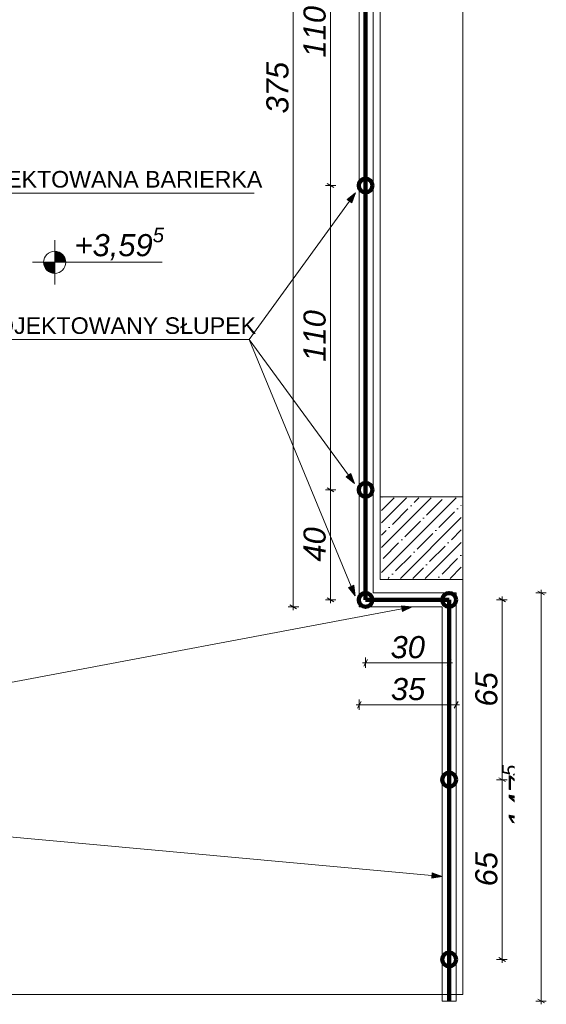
# Model space of a CAD drawing. Header units: centimetres. Extents: x 8226 to 9893, y -1051 to 949.
# Tile 12 of 18: x 8781 to 8972, y -80 to 276. Entities that reach past the tile are written whole.
import ezdxf

# ---------------------------------------------------------------- set-up
doc = ezdxf.new("R2010")
doc.units = ezdxf.units.CM
doc.header["$LTSCALE"] = 0.1
doc.header["$MEASUREMENT"] = 0
doc.linetypes.add('Wipeout_Contour', pattern=[1000, 0, -1000])
for name, color, linetype in [('3_linii 2D .K_IR', 7, 'Continuous'), ('3_opisy.K_IR', 7, 'Continuous'), ('3_wypełnienia.K_IR', 7, 'Continuous'), ('5_wymiary.K_IR', 7, 'Continuous')]:
    doc.layers.add(name, color=color, linetype=linetype)
doc.styles.add('GENERATED_STYLE_1', font='txt')
doc.styles.add('GENERATED_STYLE_2', font='txt')
doc.dimstyles.new('GENERATED_STYLE__1', dxfattribs={"dimtxt": 8, "dimasz": 1.835749, "dimexe": 0.18, "dimexo": 2, "dimgap": 0.09, "dimtad": 1, "dimtih": 1, "dimtoh": 1, "dimdec": 0, "dimzin": 0, "dimdsep": 46, "dimtxsty": 'GENERATED_STYLE_1', "dimblk": 'ARROWHEAD_2', "dimblk1": 'ARROWHEAD_2', "dimblk2": 'ARROWHEAD_2', "dimcen": 0.09, "dimclrd": 7, "dimclre": 7, "dimclrt": 7, "dimadec": 1, "dimazin": 0, "dimtfac": 1, "dimtdec": 4, "dimtmove": 0, "dimatfit": 3, "dimfxl": 1, "dimtolj": 1, "dimtzin": 0, "dimarcsym": 0})
doc.dimstyles.new('GENERATED_STYLE__2', dxfattribs={"dimtxt": 8, "dimasz": 1.835749, "dimexe": 0.18, "dimexo": 2, "dimgap": 0.09, "dimtad": 1, "dimdec": 0, "dimzin": 0, "dimdsep": 46, "dimtxsty": 'GENERATED_STYLE_1', "dimblk": 'ARROWHEAD_2', "dimblk1": 'ARROWHEAD_2', "dimblk2": 'ARROWHEAD_2', "dimcen": 0.09, "dimclrd": 7, "dimclre": 7, "dimclrt": 7, "dimadec": 1, "dimazin": 0, "dimtfac": 1, "dimtdec": 4, "dimtmove": 0, "dimatfit": 3, "dimfxl": 1, "dimtolj": 1, "dimtzin": 0, "dimarcsym": 0})
pattern_1 = [(45, (0, 0), (-4.490128, 4.490128), []), (45, (4.49, 2e-15), (-4.490128, 4.490128), [7.9375, -1.5875, 0, -1.5875])]

# ---------------------------------------------------------------- blocks, each defined once
blk = doc.blocks.new('Linia_30_2', base_point=(8864.42, 159.99))
at = {"layer": '3_linii 2D .K_IR', "linetype": 'Continuous', "lineweight": 0, "true_color": 0x000000}
blk.add_hatch(color=18, dxfattribs=at).paths.add_polyline_path([(8902.61, 107.92), (8901.21, 111.52), (8899.6, 110.34)])
at = {"layer": '3_linii 2D .K_IR', "color": 7, "linetype": 'Continuous', "lineweight": 0}
for p, q in [((8864.42, 159.99), (8900.41, 110.93)), ((8899.6, 110.34), (8901.21, 111.52)), ((8902.61, 107.92), (8901.21, 111.52)), ((8902.61, 107.92), (8899.6, 110.34))]:
    blk.add_line(p, q, dxfattribs=at)
blk = doc.blocks.new('Linia_31_2', base_point=(8864.42, 159.99))
at = {"layer": '3_linii 2D .K_IR', "linetype": 'Continuous', "lineweight": 0, "true_color": 0x000000}
blk.add_hatch(color=18, dxfattribs=at).paths.add_polyline_path([(8902.96, 213.03), (8899.95, 210.59), (8901.57, 209.42)])
at = {"layer": '3_linii 2D .K_IR', "color": 7, "linetype": 'Continuous', "lineweight": 0}
for p, q in [((8902.96, 213.03), (8899.95, 210.59)), ((8901.57, 209.42), (8899.95, 210.59)), ((8902.96, 213.03), (8901.57, 209.42)), ((8864.42, 159.99), (8900.76, 210.01))]:
    blk.add_line(p, q, dxfattribs=at)
blk = doc.blocks.new('Linia_32_2', base_point=(8864.42, 159.99))
at = {"layer": '3_linii 2D .K_IR', "linetype": 'Continuous', "lineweight": 0, "true_color": 0x000000}
blk.add_hatch(color=18, dxfattribs=at).paths.add_polyline_path([(8902.78, 67.3), (8902.28, 71.13), (8900.43, 70.36)])
at = {"layer": '3_linii 2D .K_IR', "color": 7, "linetype": 'Continuous', "lineweight": 0}
for p, q in [((8864.42, 159.99), (8901.36, 70.75)), ((8900.43, 70.36), (8902.28, 71.13)), ((8902.78, 67.3), (8900.43, 70.36)), ((8902.78, 67.3), (8902.28, 71.13))]:
    blk.add_line(p, q, dxfattribs=at)
blk = doc.blocks.new('Linia_53_2', base_point=(8578.79, -1.69))
at = {"layer": '3_linii 2D .K_IR', "linetype": 'Continuous', "lineweight": 0, "true_color": 0x000000}
blk.add_hatch(color=18, dxfattribs=at).paths.add_polyline_path([(8923.37, 63.36), (8919.52, 63.65), (8919.89, 61.68)])
at = {"layer": '3_linii 2D .K_IR', "color": 7, "linetype": 'Continuous', "lineweight": 0}
for p, q in [((8578.79, -1.69), (8919.7, 62.67)), ((8923.37, 63.36), (8919.52, 63.65)), ((8919.89, 61.68), (8919.52, 63.65)), ((8923.37, 63.36), (8919.89, 61.68))]:
    blk.add_line(p, q, dxfattribs=at)
blk = doc.blocks.new('Linia_54_2', base_point=(8578.79, -1.69))
at = {"layer": '3_linii 2D .K_IR', "linetype": 'Continuous', "lineweight": 0, "true_color": 0x000000}
blk.add_hatch(color=18, dxfattribs=at).paths.add_polyline_path([(8934.3, -34.15), (8930.68, -32.81), (8930.5, -34.81)])
at = {"layer": '3_linii 2D .K_IR', "color": 7, "linetype": 'Continuous', "lineweight": 0}
for p, q in [((8578.79, -1.69), (8930.59, -33.81)), ((8930.5, -34.81), (8930.68, -32.81)), ((8934.3, -34.15), (8930.5, -34.81)), ((8934.3, -34.15), (8930.68, -32.81))]:
    blk.add_line(p, q, dxfattribs=at)
blk = doc.blocks.new('*D147')
at = {"layer": '5_wymiary.K_IR', "color": 7, "linetype": 'Continuous', "lineweight": 0}
for p, q in [((8957.76, 0.84), (8953.94, 0.84)), ((8954.74, 1.54), (8957.15, 0.15)), ((8955.94, -64.16), (8955.94, 0.84)), ((8954.74, -63.46), (8957.15, -64.85)), ((8957.76, -64.16), (8953.94, -64.16)), ((8955.94, -65.34), (8955.94, -64.16))]:
    blk.add_line(p, q, dxfattribs=at)
at = {"color": 254, "linetype": 'Wipeout_Contour', "lineweight": 0, "ltscale": 35801.607343}
blk.add_wipeout([(8954.34, -37.73), (8954.34, -25.58), (8946.34, -25.58), (8946.34, -37.73)], dxfattribs=at).dxf.layer = '5_wymiary.K_IR'
at = {"layer": '5_wymiary.K_IR', "color": 7, "lineweight": 0, "insert": (8954.34, -37.73), "char_height": 8, "attachment_point": 7, "rotation": 90, "style": 'GENERATED_STYLE_1'}
blk.add_mtext('\\A1;{\\pql;\\fArial|b0|i1|c238|p38;65}', dxfattribs=at)
blk = doc.blocks.new('ARROWHEAD_2')
at = {"color": 0, "linetype": 'Continuous', "lineweight": 0}
for p, q in [((0, 0), (-1, 0)), ((-0.38, -0.66), (0.38, 0.66))]:
    blk.add_line(p, q, dxfattribs=at)
blk = doc.blocks.new('*D148')
at = {"layer": '5_wymiary.K_IR', "color": 7, "linetype": 'Continuous', "lineweight": 0}
for p, q in [((8957.76, 65.84), (8953.94, 65.84)), ((8957.15, 65.15), (8954.74, 66.54)), ((8955.94, 65.84), (8955.94, 67.03)), ((8955.94, 0.84), (8955.94, 65.84)), ((8957.76, 0.84), (8953.94, 0.84)), ((8954.74, 1.54), (8957.15, 0.15))]:
    blk.add_line(p, q, dxfattribs=at)
at = {"color": 254, "linetype": 'Wipeout_Contour', "lineweight": 0, "ltscale": 35801.631854}
blk.add_wipeout([(8954.34, 27.27), (8954.34, 39.42), (8946.34, 39.42), (8946.34, 27.27)], dxfattribs=at).dxf.layer = '5_wymiary.K_IR'
at = {"layer": '5_wymiary.K_IR', "color": 7, "lineweight": 0, "insert": (8954.34, 27.27), "char_height": 8, "attachment_point": 7, "rotation": 90, "style": 'GENERATED_STYLE_1'}
blk.add_mtext('\\A1;{\\pql;\\fArial|b0|i1|c238|p38;65}', dxfattribs=at)
blk = doc.blocks.new('*D149')
at = {"layer": '5_wymiary.K_IR', "color": 7, "linetype": 'Continuous', "lineweight": 0}
for p, q in [((8905.4, 43.05), (8906.58, 43.05)), ((8907.28, 44.26), (8905.89, 41.85)), ((8906.58, 41.24), (8906.58, 45.05)), ((8906.58, 43.05), (8936.8, 43.05)), ((8936.11, 41.85), (8937.5, 44.26)), ((8936.8, 41.24), (8936.8, 45.05)), ((8936.8, 43.05), (8937.99, 43.05))]:
    blk.add_line(p, q, dxfattribs=at)
at = {"color": 254, "linetype": 'Wipeout_Contour', "lineweight": 0, "ltscale": 35687.310106}
blk.add_wipeout([(8915.62, 44.65), (8927.76, 44.65), (8927.76, 52.65), (8915.62, 52.65)], dxfattribs=at).dxf.layer = '5_wymiary.K_IR'
at = {"layer": '5_wymiary.K_IR', "color": 7, "lineweight": 0, "insert": (8915.62, 44.65), "char_height": 8, "attachment_point": 7, "style": 'GENERATED_STYLE_1'}
blk.add_mtext('\\A1;{\\pql;\\fArial|b0|i1|c238|p38;30}', dxfattribs=at)
blk = doc.blocks.new('*D150')
at = {"layer": '5_wymiary.K_IR', "color": 7, "linetype": 'Continuous', "lineweight": 0}
for p, q in [((8895.82, 105.67), (8892.01, 105.67)), ((8892.61, 106.37), (8895.03, 104.97)), ((8893.82, 65.84), (8893.82, 105.67)), ((8895.82, 65.84), (8892.01, 65.84)), ((8892.61, 66.54), (8895.03, 65.15)), ((8893.82, 64.66), (8893.82, 65.84))]:
    blk.add_line(p, q, dxfattribs=at)
at = {"color": 254, "linetype": 'Wipeout_Contour', "lineweight": 0, "ltscale": 35554.547038}
blk.add_wipeout([(8892.22, 79.69), (8892.22, 91.83), (8884.22, 91.83), (8884.22, 79.69)], dxfattribs=at).dxf.layer = '5_wymiary.K_IR'
at = {"layer": '5_wymiary.K_IR', "color": 7, "lineweight": 0, "insert": (8892.22, 79.69), "char_height": 8, "attachment_point": 7, "rotation": 90, "style": 'GENERATED_STYLE_1'}
blk.add_mtext('\\A1;{\\pql;\\fArial|b0|i1|c238|p38;40}', dxfattribs=at)
blk = doc.blocks.new('*D151')
at = {"layer": '5_wymiary.K_IR', "color": 7, "linetype": 'Continuous', "lineweight": 0}
for p, q in [((8895.82, 215.67), (8892.01, 215.67)), ((8892.61, 216.37), (8895.03, 214.97)), ((8893.82, 105.67), (8893.82, 215.67)), ((8895.82, 105.67), (8892.01, 105.67)), ((8892.61, 106.37), (8895.03, 104.97))]:
    blk.add_line(p, q, dxfattribs=at)
at = {"color": 254, "linetype": 'Wipeout_Contour', "lineweight": 0, "ltscale": 35558.709275}
blk.add_wipeout([(8892.22, 151.97), (8892.22, 169.37), (8884.22, 169.37), (8884.22, 151.97)], dxfattribs=at).dxf.layer = '5_wymiary.K_IR'
at = {"layer": '5_wymiary.K_IR', "color": 7, "lineweight": 0, "insert": (8892.22, 151.97), "char_height": 8, "attachment_point": 7, "rotation": 90, "style": 'GENERATED_STYLE_1'}
blk.add_mtext('\\A1;{\\pql;\\fArial|b0|i1|c238|p38;110}', dxfattribs=at)
blk = doc.blocks.new('*D152')
at = {"layer": '5_wymiary.K_IR', "color": 7, "linetype": 'Continuous', "lineweight": 0}
for p, q in [((8895.82, 325.67), (8892.01, 325.67)), ((8892.61, 326.37), (8895.03, 324.97)), ((8893.82, 215.67), (8893.82, 325.67)), ((8895.82, 215.67), (8892.01, 215.67)), ((8892.61, 216.37), (8895.03, 214.97))]:
    blk.add_line(p, q, dxfattribs=at)
at = {"color": 254, "linetype": 'Wipeout_Contour', "lineweight": 0, "ltscale": 35569.382365}
blk.add_wipeout([(8892.22, 261.97), (8892.22, 279.37), (8884.22, 279.37), (8884.22, 261.97)], dxfattribs=at).dxf.layer = '5_wymiary.K_IR'
at = {"layer": '5_wymiary.K_IR', "color": 7, "lineweight": 0, "insert": (8892.22, 261.97), "char_height": 8, "attachment_point": 7, "rotation": 90, "style": 'GENERATED_STYLE_1'}
blk.add_mtext('\\A1;{\\pql;\\fArial|b0|i1|c238|p38;110}', dxfattribs=at)
blk = doc.blocks.new('*D154')
at = {"layer": '5_wymiary.K_IR', "color": 7, "linetype": 'Continuous', "lineweight": 0}
for p, q in [((8882.38, 438.36), (8878.57, 438.36)), ((8881.59, 437.66), (8879.17, 439.06)), ((8880.38, 438.36), (8880.38, 439.54)), ((8880.38, 63.36), (8880.38, 438.36)), ((8882.38, 63.36), (8878.57, 63.36)), ((8879.17, 64.06), (8881.59, 62.66)), ((8880.38, 62.18), (8880.38, 63.36))]:
    blk.add_line(p, q, dxfattribs=at)
at = {"color": 254, "linetype": 'Wipeout_Contour', "lineweight": 0, "ltscale": 35513.326576}
blk.add_wipeout([(8878.78, 241.75), (8878.78, 259.97), (8870.78, 259.97), (8870.78, 241.75)], dxfattribs=at).dxf.layer = '5_wymiary.K_IR'
at = {"layer": '5_wymiary.K_IR', "color": 7, "lineweight": 0, "insert": (8878.78, 241.75), "char_height": 8, "attachment_point": 7, "rotation": 90, "style": 'GENERATED_STYLE_1'}
blk.add_mtext('\\A1;{\\pql;\\fArial|b0|i1|c238|p38;375}', dxfattribs=at)
blk = doc.blocks.new('*D155')
at = {"layer": '5_wymiary.K_IR', "color": 7, "linetype": 'Continuous', "lineweight": 0}
for p, q in [((8971.95, 68.36), (8968.14, 68.36)), ((8971.34, 67.66), (8968.93, 69.06)), ((8970.14, 68.36), (8970.14, 69.54)), ((8970.14, -79.21), (8970.14, 68.36)), ((8971.95, -79.21), (8968.14, -79.21)), ((8968.93, -78.51), (8971.34, -79.91)), ((8970.14, -80.39), (8970.14, -79.21))]:
    blk.add_line(p, q, dxfattribs=at)
at = {"layer": '5_wymiary.K_IR', "color": 7, "lineweight": 0, "insert": (8968.62, -16.53), "char_height": 8, "attachment_point": 7, "rotation": 90, "style": 'GENERATED_STYLE_1'}
blk.add_mtext('\\A1;{\\pql;\\fArial|b0|i1|c238|p38;147\\fArial|b0|i1|c238|p38;\\A1{\\H.66x;\\S5^  ;}}', dxfattribs=at)
at = {"color": 254, "linetype": 'Wipeout_Contour', "lineweight": 0, "ltscale": 35858.175053}
blk.add_wipeout([(8968.54, -16.53), (8968.54, 5.68), (8960.54, 5.68), (8960.54, -16.53)], dxfattribs=at).dxf.layer = '5_wymiary.K_IR'
blk = doc.blocks.new('*D156')
at = {"layer": '5_wymiary.K_IR', "color": 7, "linetype": 'Continuous', "lineweight": 0}
for p, q in [((8905, 29.09), (8903.61, 26.68)), ((8904.3, 26.08), (8904.3, 29.89)), ((8938.61, 26.68), (8940, 29.09)), ((8939.3, 26.08), (8939.3, 29.89)), ((8903.12, 27.89), (8904.3, 27.89)), ((8904.3, 27.89), (8939.3, 27.89)), ((8939.3, 27.89), (8940.49, 27.89))]:
    blk.add_line(p, q, dxfattribs=at)
at = {"color": 254, "linetype": 'Wipeout_Contour', "lineweight": 0, "ltscale": 35687.472656}
blk.add_wipeout([(8915.73, 29.49), (8927.88, 29.49), (8927.88, 37.49), (8915.73, 37.49)], dxfattribs=at).dxf.layer = '5_wymiary.K_IR'
at = {"layer": '5_wymiary.K_IR', "color": 7, "lineweight": 0, "insert": (8915.73, 29.49), "char_height": 8, "attachment_point": 7, "style": 'GENERATED_STYLE_1'}
blk.add_mtext('\\A1;{\\pql;\\fArial|b0|i1|c238|p38;35}', dxfattribs=at)
blk = doc.blocks.new('Koty wysokościowe_3_2', base_point=(8794.11, 187.93))
at = {"layer": '5_wymiary.K_IR', "linetype": 'Continuous', "lineweight": 0}
for points in [[(8794.11, 187.93), (8798.11, 187.93), (8797.81, 189.46), (8796.94, 190.76), (8795.64, 191.62), (8794.11, 191.93)], [(8794.11, 187.93), (8790.11, 187.93), (8790.42, 186.4), (8791.28, 185.1), (8792.58, 184.23), (8794.11, 183.93)]]:
    blk.add_hatch(color=1, dxfattribs=at).paths.add_polyline_path(points)
at = {"layer": '5_wymiary.K_IR', "color": 1, "linetype": 'Continuous', "lineweight": 0}
for p, q in [((8794.11, 179.93), (8794.11, 195.93)), ((8786.11, 187.93), (8833.01, 187.93))]:
    blk.add_line(p, q, dxfattribs=at)
blk.add_circle((8794.11, 187.93), 4, dxfattribs=at)
at = {"color": 254, "linetype": 'Wipeout_Contour', "lineweight": 0, "ltscale": 35277.073467}
blk.add_wipeout([(8800.28, 188.37), (8834.01, 188.37), (8834.01, 198.37), (8800.28, 198.37)], dxfattribs=at).dxf.layer = '5_wymiary.K_IR'
at = {"layer": '5_wymiary.K_IR', "color": 1, "lineweight": 0, "insert": (8801.28, 187.79), "char_height": 8, "attachment_point": 7, "style": 'GENERATED_STYLE_1'}
blk.add_mtext('\\A1;{\\pql;\\fArial|b0|i1|c238|p38;+3,59\\fArial|b0|i1|c238|p38;\\A1{\\H.66x;\\S5^  ;}}', dxfattribs=at)

msp = doc.modelspace()

# ---------------------------------------------------------------- hatches: boundary and pattern name
at = {"layer": '3_wypełnienia.K_IR', "linetype": 'Continuous', "lineweight": 0}
h = msp.add_hatch(dxfattribs=at)
h.set_pattern_fill('Generated_Pattern_50_0002', style=0, pattern_type=2)
h.set_pattern_definition(pattern_1)
h.paths.add_polyline_path([(8912.33, 102.73), (8912.33, 73.64), (8941.17, 73.64), (8941.17, 102.73)])
h = msp.add_hatch(dxfattribs=at)
h.set_pattern_fill('Generated_Pattern_50_0002', style=0, pattern_type=2)
h.set_pattern_definition(pattern_1)
h.paths.add_polyline_path([(8912.63, 103.17), (8912.63, 102.46), (8913.1, 102.46), (8913.1, 103.17)])

# ---------------------------------------------------------------- linework, layer by layer
at = {"layer": '3_linii 2D .K_IR', "color": 190, "linetype": 'Continuous', "lineweight": 200}
for p, q in [((8906.58, 65.84), (8906.58, 436.05)), ((8936.8, 65.84), (8906.58, 65.84)), ((8936.8, -79.21), (8936.8, 65.84))]:
    msp.add_line(p, q, dxfattribs=at)
at = {"layer": '3_linii 2D .K_IR', "color": 7, "linetype": 'Continuous', "lineweight": 0}
for p, q in [((8754.18, 212.91), (8866.25, 212.91)), ((8761.24, 159.99), (8864.42, 159.99))]:
    msp.add_line(p, q, dxfattribs=at)
for points in [[(8261.8, 73.17), (8261.8, -76.9), (8941.8, -76.9), (8941.8, 73.17), (8911.8, 73.17), (8911.8, 443.17), (8291.8, 443.17), (8291.8, 73.17), (8736.8, 73.17), (8736.8, 268.17), (8466.8, 268.17), (8466.8, 278.17), (8736.8, 278.17), (8736.8, 268.17)], [(8909.3, 438.36), (8909.3, 68.36), (8939.3, 68.36), (8939.3, -79.21), (8934.3, -79.21), (8934.3, 63.36), (8904.3, 63.36), (8904.3, 438.17), (8909.3, 438.17)]]:
    msp.add_lwpolyline(points, dxfattribs=at)
for points in [[(8941.8, 443.17), (8911.8, 443.17), (8911.8, 103.17), (8941.8, 103.17)], [(8941.8, 103.17), (8911.8, 103.17), (8911.8, 73.17), (8941.8, 73.17)]]:
    msp.add_lwpolyline(points, close=True, dxfattribs=at)
at = {"layer": '3_linii 2D .K_IR', "color": 6, "linetype": 'Continuous', "lineweight": 200}
for centre in [(8906.58, 215.67), (8906.58, 105.67), (8906.58, 65.84), (8936.8, 65.84), (8936.8, 0.84), (8936.8, -64.16)]:
    msp.add_circle(centre, 2.5, dxfattribs=at)

# ---------------------------------------------------------------- block references
at = {"layer": '3_linii 2D .K_IR', "color": 7, "linetype": 'Continuous', "lineweight": 0}
for name, p in [('Linia_31_2', (8864.42, 159.99)), ('Linia_30_2', (8864.42, 159.99)), ('Linia_32_2', (8864.42, 159.99)), ('Linia_53_2', (8578.79, -1.69)), ('Linia_54_2', (8578.79, -1.69))]:
    msp.add_blockref(name, p, dxfattribs=at)

# ---------------------------------------------------------------- texts
at = {"layer": '3_opisy.K_IR', "color": 7, "linetype": 'Continuous', "lineweight": 0, "insert": (8761.24, 161.95), "char_height": 6, "attachment_point": 7, "style": 'GENERATED_STYLE_2'}
msp.add_mtext('\\A1;{\\pql;\\fArial|b0|i0|c238|p38;PROJEKTOWANY SŁUPEK}', dxfattribs=at)

# ---------------------------------------------------------------- next in the draw order: block references
at = {"layer": '5_wymiary.K_IR', "color": 1, "lineweight": 0}
msp.add_blockref('Koty wysokościowe_3_2', (8794.11, 187.93), dxfattribs=at)

# ---------------------------------------------------------------- next in the draw order: dimensions: what is measured, and where the dimension line sits
at = {"layer": '5_wymiary.K_IR', "color": 7, "linetype": 'Continuous', "lineweight": 0}
dim = msp.add_linear_dim(base=(8955.94, 0.84), p1=(8936.8, -64.16), p2=(8936.8, 0.84), angle=90, dimstyle='GENERATED_STYLE__2', dxfattribs=at)
dim.commit()
dim.dimension.update_dxf_attribs({"geometry": '*D147', "text_midpoint": (8950.34, -31.63), "dimtype": 160, "text_rotation": 90})

# ---------------------------------------------------------------- next in the draw order: texts
at = {"layer": '3_opisy.K_IR', "color": 7, "linetype": 'Continuous', "lineweight": 0, "insert": (8754.18, 214.87), "char_height": 6, "attachment_point": 7, "style": 'GENERATED_STYLE_2'}
msp.add_mtext('\\A1;{\\pql;\\fArial|b0|i0|c238|p38;PROJEKTOWANA BARIERKA}', dxfattribs=at)

# ---------------------------------------------------------------- next in the draw order: dimensions: what is measured, and where the dimension line sits
at = {"layer": '5_wymiary.K_IR', "color": 7, "linetype": 'Continuous', "lineweight": 0}
dim = msp.add_linear_dim(base=(8955.94, 65.84), p1=(8936.8, 0.84), p2=(8936.8, 65.84), angle=90, dimstyle='GENERATED_STYLE__2', dxfattribs=at)
dim.commit()
dim.dimension.update_dxf_attribs({"geometry": '*D148', "text_midpoint": (8950.34, 33.37), "dimtype": 160, "text_rotation": 90})

# ---------------------------------------------------------------- next in the draw order: dimensions: what is measured, and where the dimension line sits
dim = msp.add_linear_dim(base=(8936.8, 43.05), p1=(8906.58, 65.84), p2=(8936.8, 65.84), dimstyle='GENERATED_STYLE__1', dxfattribs=at)
dim.commit()
dim.dimension.update_dxf_attribs({"geometry": '*D149', "text_midpoint": (8921.72, 48.65), "dimtype": 160})

# ---------------------------------------------------------------- next in the draw order: dimensions: what is measured, and where the dimension line sits
for base, p1, p2, picture, middle in [((8893.82, 105.67), (8906.58, 65.84), (8906.58, 105.67), '*D150', (8888.22, 85.79)), ((8970.14, 68.36), (8941.76, -79.21), (8941.76, 68.36), '*D155', (8964.54, 3.42))]:
    dim = msp.add_linear_dim(base=base, p1=p1, p2=p2, angle=90, dimstyle='GENERATED_STYLE__2', dxfattribs=at)
    dim.commit()
    dim.dimension.update_dxf_attribs({"geometry": picture, "text_midpoint": middle, "dimtype": 160, "text_rotation": 90})

# ---------------------------------------------------------------- next in the draw order: dimensions: what is measured, and where the dimension line sits
dim = msp.add_linear_dim(base=(8893.82, 215.67), p1=(8906.58, 105.67), p2=(8906.58, 215.67), angle=90, dimstyle='GENERATED_STYLE__2', dxfattribs=at)
dim.commit()
dim.dimension.update_dxf_attribs({"geometry": '*D151', "text_midpoint": (8888.22, 161.11), "dimtype": 160, "text_rotation": 90})

# ---------------------------------------------------------------- next in the draw order: dimensions: what is measured, and where the dimension line sits
dim = msp.add_linear_dim(base=(8893.82, 325.67), p1=(8906.58, 215.67), p2=(8906.58, 325.67), angle=90, dimstyle='GENERATED_STYLE__2', dxfattribs=at)
dim.commit()
dim.dimension.update_dxf_attribs({"geometry": '*D152', "text_midpoint": (8888.22, 271.11), "dimtype": 160, "text_rotation": 90})

# ---------------------------------------------------------------- next in the draw order: dimensions: what is measured, and where the dimension line sits
dim = msp.add_linear_dim(base=(8880.38, 438.36), p1=(8902.84, 63.36), p2=(8907.84, 438.36), angle=90, dimstyle='GENERATED_STYLE__2', dxfattribs=at)
dim.commit()
dim.dimension.update_dxf_attribs({"geometry": '*D154', "text_midpoint": (8874.78, 250.9), "dimtype": 160, "text_rotation": 90})

# ---------------------------------------------------------------- next in the draw order: dimensions: what is measured, and where the dimension line sits
dim = msp.add_linear_dim(base=(8939.3, 27.89), p1=(8904.3, 57.75), p2=(8939.3, 62.75), dimstyle='GENERATED_STYLE__1', dxfattribs=at)
dim.commit()
dim.dimension.update_dxf_attribs({"geometry": '*D156', "text_midpoint": (8921.83, 33.49), "dimtype": 160})

doc.saveas('drawing.dxf')
